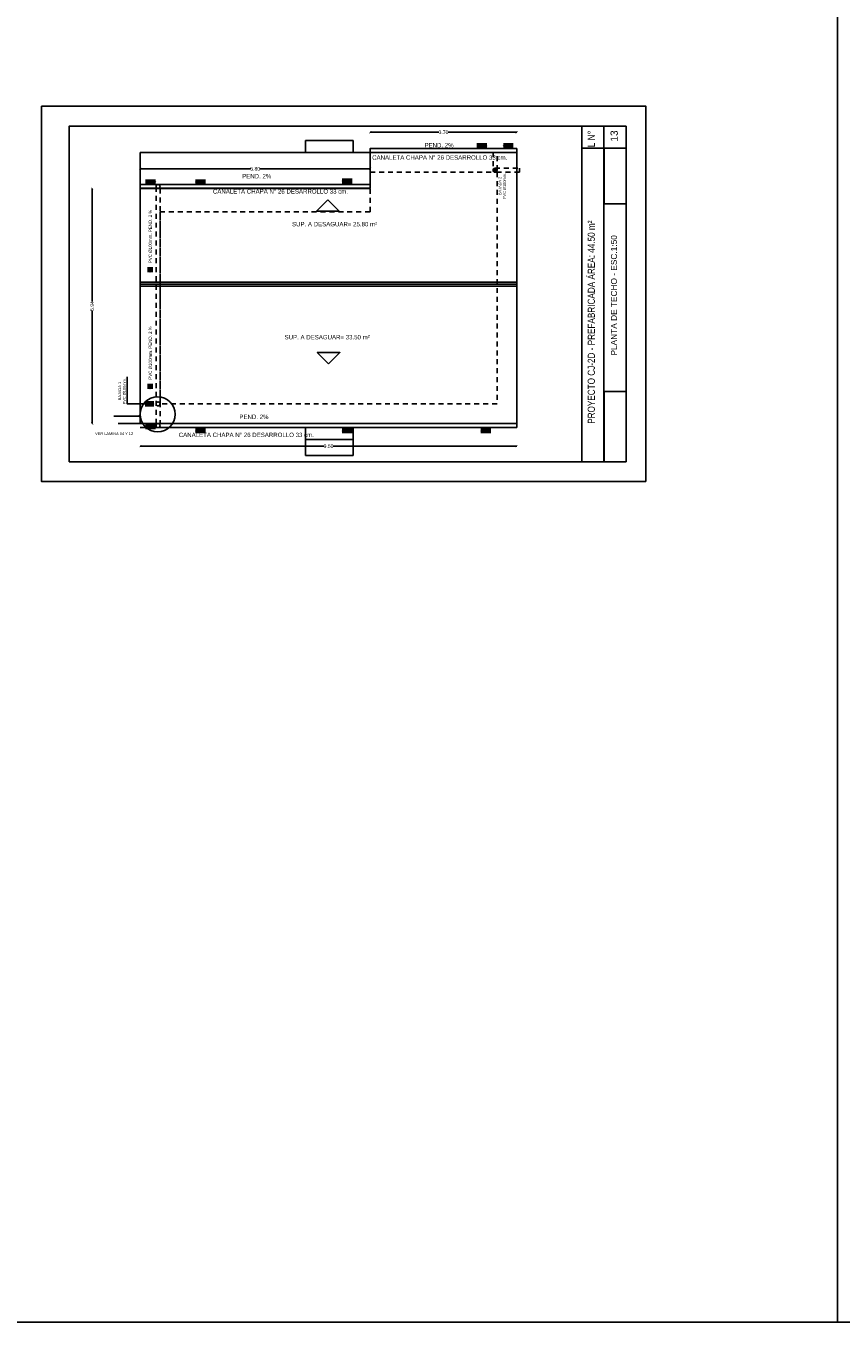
# Model space of a CAD drawing. Header units: millimetres. Extents: x 201 to 840, y 135 to 685.
# Tile 85 of 219: x 365 to 386, y 135 to 168. Entities that reach past the tile are written whole.
import ezdxf

# ---------------------------------------------------------------- set-up
doc = ezdxf.new("R2010")
doc.units = ezdxf.units.MM
doc.linetypes.add('HIDDEN', pattern=[0.375, 0.25, -0.125])
doc.linetypes.add('HIDDEN2', pattern=[0.1875, 0.125, -0.0625])
for name, color, linetype in [('03', 3, 'Continuous'), ('AREA', 2, 'Continuous'), ('chapa', 3, 'Continuous'), ('cota', 2, 'Continuous'), ('electricidad', 3, 'Continuous'), ('ESTRUCTURA', 5, 'Continuous'), ('LAMINA', 6, 'Continuous'), ('LLAMADAS', 1, 'Continuous'), ('piso', 1, 'Continuous'), ('pluvial', 30, 'Continuous'), ('Proyeccion ALERO', 2, 'HIDDEN'), ('Techo', 4, 'Continuous'), ('TEXT', 4, 'Continuous'), ('TEXTO LAMINA', 2, 'Continuous'), ('texto sanitario', 3, 'Continuous')]:
    doc.layers.add(name, color=color, linetype=linetype)
doc.styles.add('ARIAL', font='arial.ttf', dxfattribs={"height": 0.06})
doc.styles.get("Standard").update_dxf_attribs({"font": 'arial.ttf'})
doc.styles.add('STYLE1', font='ARIALUNI.TTF', dxfattribs={"height": 0.09})
doc.dimstyles.new('D3', dxfattribs={"dimscale": 0, "dimtxt": 0.09, "dimasz": 0.06, "dimexe": 0, "dimexo": 0.15, "dimgap": 0, "dimtad": 0, "dimzin": 0, "dimdsep": 46, "dimtxsty": 'STYLE1', "dimblk": 'ARCHTICK', "dimcen": 1, "dimse1": 1, "dimse2": 1, "dimclrd": 1, "dimclre": 1, "dimclrt": 3, "dimadec": 0, "dimazin": 0, "dimtfac": 1, "dimtmove": 2, "dimatfit": 1, "dimldrblk": 'OPEN90', "dimfxl": 1, "dimtolj": 1, "dimtzin": 0, "dimarcsym": 0})
doc.dimstyles.new('llamada', dxfattribs={"dimscale": 0, "dimtxt": 0.09, "dimasz": 0.1, "dimexe": 1.38778e-17, "dimexo": 0.25, "dimgap": 0, "dimtad": 0, "dimzin": 0, "dimdsep": 46, "dimtxsty": 'Standard', "dimblk": 'OPEN90', "dimcen": 0.25, "dimclrd": 2, "dimclre": 1, "dimclrt": 3, "dimadec": 0, "dimazin": 0, "dimtfac": 1, "dimtofl": 0, "dimtmove": 2, "dimatfit": 3, "dimldrblk": 'OPEN90', "dimfxl": 1, "dimtolj": 1, "dimtzin": 0, "dimarcsym": 0})
picture_1 = doc.add_image_def('image1.jpg', size_in_pixel=(635, 198))
picture_2 = doc.add_image_def('image2.png', size_in_pixel=(322, 127))

# ---------------------------------------------------------------- blocks, each defined once
blk = doc.blocks.new('_OPEN90')
at = {"color": 0, "linetype": 'ByBlock'}
for p, q in [((0, 0), (-1, 0)), ((-0.5, 0.5), (0, 0)), ((0, 0), (-0.5, -0.5))]:
    blk.add_line(p, q, dxfattribs=at)
blk = doc.blocks.new('_ARCHTICK')
at = {"color": 0, "linetype": 'ByBlock', "const_width": 0.15}
blk.add_lwpolyline([(-0.5, -0.5), (0.5, 0.5)], dxfattribs=at)
blk = doc.blocks.new('*D413')
at = {"layer": 'cota', "color": 1, "lineweight": -2}
for p, q in [((367.883, 164.537), (370.667, 164.537)), ((373.685, 164.537), (370.901, 164.537))]:
    blk.add_line(p, q, dxfattribs=at)
at = {"layer": 'DEFPOINTS', "color": 0}
for p in [(373.685, 164.537), (367.883, 164.053), (373.685, 164.053)]:
    blk.add_point(p, dxfattribs=at)
at = {"layer": 'cota', "color": 1, "lineweight": -2, "xscale": 0.06, "yscale": 0.06, "zscale": 0.06, "rotation": 180}
blk.add_blockref('_ARCHTICK', (367.883, 164.537), dxfattribs=at)
at = {"layer": 'cota', "color": 1, "lineweight": -2, "xscale": 0.06, "yscale": 0.06, "zscale": 0.06}
blk.add_blockref('_ARCHTICK', (373.685, 164.537), dxfattribs=at)
at = {"layer": 'cota', "color": 3, "insert": (370.784, 164.537), "char_height": 0.09, "attachment_point": 5, "style": 'STYLE1'}
blk.add_mtext('\\A1;5.80', dxfattribs=at)
blk = doc.blocks.new('*D414')
at = {"layer": 'cota', "color": 1, "lineweight": -2}
for p, q in [((373.685, 165.46), (375.419, 165.46)), ((377.385, 165.46), (375.652, 165.46))]:
    blk.add_line(p, q, dxfattribs=at)
at = {"layer": 'DEFPOINTS', "color": 0}
for p in [(377.385, 165.46), (373.685, 165.053), (377.385, 165.053)]:
    blk.add_point(p, dxfattribs=at)
at = {"layer": 'cota', "color": 1, "lineweight": -2, "xscale": 0.06, "yscale": 0.06, "zscale": 0.06, "rotation": 180}
blk.add_blockref('_ARCHTICK', (373.685, 165.46), dxfattribs=at)
at = {"layer": 'cota', "color": 1, "lineweight": -2, "xscale": 0.06, "yscale": 0.06, "zscale": 0.06}
blk.add_blockref('_ARCHTICK', (377.385, 165.46), dxfattribs=at)
at = {"layer": 'cota', "color": 3, "insert": (375.535, 165.46), "char_height": 0.09, "attachment_point": 5, "style": 'STYLE1'}
blk.add_mtext('\\A1;3.70', dxfattribs=at)
blk = doc.blocks.new('*D415')
at = {"layer": 'DEFPOINTS', "color": 0}
for p in [(367.883, 158.103), (377.385, 158.103), (377.385, 157.535)]:
    blk.add_point(p, dxfattribs=at)
at = {"layer": 'ESTRUCTURA', "color": 1, "lineweight": -2}
for p, q in [((367.883, 157.535), (372.517, 157.535)), ((377.385, 157.535), (372.751, 157.535))]:
    blk.add_line(p, q, dxfattribs=at)
at = {"layer": 'ESTRUCTURA', "color": 1, "lineweight": -2, "xscale": 0.06, "yscale": 0.06, "zscale": 0.06, "rotation": 180}
blk.add_blockref('_ARCHTICK', (367.883, 157.535), dxfattribs=at)
at = {"layer": 'ESTRUCTURA', "color": 1, "lineweight": -2, "xscale": 0.06, "yscale": 0.06, "zscale": 0.06}
blk.add_blockref('_ARCHTICK', (377.385, 157.535), dxfattribs=at)
at = {"layer": 'ESTRUCTURA', "color": 3, "insert": (372.634, 157.535), "char_height": 0.09, "attachment_point": 5, "style": 'STYLE1'}
blk.add_mtext('\\A1;9.50', dxfattribs=at)
blk = doc.blocks.new('*D416')
at = {"layer": 'DEFPOINTS', "color": 0}
for p in [(368.283, 164.041), (366.67, 158.103), (368.283, 158.103)]:
    blk.add_point(p, dxfattribs=at)
at = {"layer": 'ESTRUCTURA', "color": 1, "lineweight": -2}
for p, q in [((366.67, 164.041), (366.67, 161.189)), ((366.67, 158.103), (366.67, 160.955))]:
    blk.add_line(p, q, dxfattribs=at)
at = {"layer": 'ESTRUCTURA', "color": 1, "lineweight": -2, "xscale": 0.06, "yscale": 0.06, "zscale": 0.06}
for p, rotation in [((366.67, 164.041), 90), ((366.67, 158.103), 270)]:
    blk.add_blockref('_ARCHTICK', p, dxfattribs=dict(at, rotation=rotation))
at = {"layer": 'ESTRUCTURA', "color": 3, "insert": (366.67, 161.072), "char_height": 0.09, "attachment_point": 5, "rotation": 90, "style": 'STYLE1'}
blk.add_mtext('\\A1;5.94', dxfattribs=at)

msp = doc.modelspace()

# ---------------------------------------------------------------- linework, layer by layer
msp.add_lwpolyline([(380.641, 156.64), (365.393, 156.64), (365.393, 166.117), (380.641, 166.117)], close=True)
at = {"layer": '03'}
for points in [[(372.619, 163.751), (372.905, 163.466), (372.333, 163.466), (372.619, 163.751)], [(372.634, 159.61), (372.92, 159.896), (372.348, 159.896), (372.634, 159.61)]]:
    msp.add_lwpolyline(points, dxfattribs=at)
at = {"layer": 'AREA'}
msp.add_lwpolyline([(377.385, 161.628), (367.883, 161.628), (367.883, 164.041), (373.685, 164.041), (373.685, 164.953), (377.385, 164.953), (377.385, 161.628)], dxfattribs=at)
msp.add_lwpolyline([(377.385, 161.628), (367.883, 161.628), (367.883, 158.103), (377.385, 158.103)], close=True, dxfattribs=at)
at = {"layer": 'chapa', "color": 1}
msp.add_line((367.883, 164.141), (367.883, 164.953), dxfattribs=at)
at = {"layer": 'chapa', "color": 0}
msp.add_lwpolyline([(367.828, 158.295), (367.671, 158.295)], dxfattribs=at)
msp.add_circle((368.322, 158.339), 0.441, dxfattribs=at)
at = {"layer": 'DEFPOINTS'}
msp.add_line((367.883, 158.103), (367.324, 158.103), dxfattribs=at)
at = {"layer": 'LAMINA', "color": 2}
for p, q in [((379.027, 165.617), (379.027, 157.14)), ((380.141, 165.058), (379.027, 165.058))]:
    msp.add_line(p, q, dxfattribs=at)
at = {"layer": 'LAMINA'}
msp.add_line((380.141, 157.14), (380.141, 165.617), dxfattribs=at)
msp.add_line((380.141, 157.14), (380.141, 165.617), dxfattribs=at)
msp.add_lwpolyline([(380.141, 165.617), (366.093, 165.617), (366.093, 157.14), (380.141, 157.14)], close=True, dxfattribs=at)
at = {"layer": 'LAMINA', "color": 1}
msp.add_lwpolyline([(379.584, 157.14), (379.584, 165.617)], dxfattribs=at)
at = {"layer": 'LLAMADAS', "color": 0, "ltscale": 1.5}
msp.add_line((367.671, 158.295), (367.217, 158.295), dxfattribs=at)
at = {"layer": 'LLAMADAS', "ltscale": 1.5}
msp.add_lwpolyline([(368.008, 158.603), (367.554, 158.603), (367.554, 159.282)], dxfattribs=at)
at = {"layer": 'piso'}
for p, q in [((372.053, 165.256), (373.253, 165.256)), ((372.053, 165.256), (372.053, 164.952)), ((373.253, 165.256), (373.253, 164.952)), ((372.053, 157.699), (372.053, 158.003)), ((373.253, 157.699), (373.253, 158.003)), ((373.253, 157.699), (372.053, 157.699)), ((372.053, 157.296), (372.053, 157.699)), ((373.253, 157.296), (373.253, 157.699)), ((373.253, 157.296), (372.053, 157.296))]:
    msp.add_line(p, q, dxfattribs=at)
at = {"layer": 'piso', "color": 1}
for p, q in [((373.685, 164.041), (373.685, 164.953)), ((373.685, 164.953), (377.385, 164.953)), ((377.385, 164.953), (377.385, 158.103)), ((367.883, 164.041), (373.685, 164.041)), ((367.883, 158.103), (367.883, 164.041)), ((367.664, 158.103), (367.883, 158.103)), ((377.385, 158.103), (369.014, 158.103))]:
    msp.add_line(p, q, dxfattribs=at)
at = {"layer": 'pluvial', "linetype": 'HIDDEN2'}
for p, q in [((367.883, 164.041), (367.883, 164.141)), ((368.283, 158.103), (368.283, 164.041)), ((368.383, 164.041), (368.383, 158.103)), ((373.685, 164.141), (373.685, 164.041)), ((367.883, 158.103), (368.283, 158.103)), ((368.383, 158.103), (377.385, 158.103)), ((377.385, 158.103), (377.385, 158.003))]:
    msp.add_line(p, q, dxfattribs=at)
at = {"layer": 'pluvial'}
for p, q in [((367.883, 164.141), (373.685, 164.141)), ((367.883, 164.053), (373.685, 164.053)), ((377.385, 158.003), (367.883, 158.003))]:
    msp.add_line(p, q, dxfattribs=at)
for points in [[(377.385, 165.053), (373.685, 165.053), (373.685, 164.953), (377.385, 164.953)], [(377.385, 165.053), (377.385, 164.953)]]:
    msp.add_lwpolyline(points, dxfattribs=at)
at = {"layer": 'pluvial', "linetype": 'HIDDEN2'}
for points in [[(376.785, 164.503), (376.885, 164.503), (376.885, 164.953), (376.785, 164.953)], [(376.835, 164.453), (376.835, 164.553), (377.45, 164.553), (377.45, 164.453)]]:
    msp.add_lwpolyline(points, close=True, dxfattribs=at)
at = {"layer": 'pluvial'}
for centre in [(376.835, 164.503), (368.333, 164.091), (368.333, 158.603), (368.333, 158.053)]:
    msp.add_circle(centre, 0.05, dxfattribs=at)
at = {"layer": 'pluvial', "linetype": 'HIDDEN'}
msp.add_arc((376.835, 164.503), 0.05, 270, 90, dxfattribs=at)
at = {"layer": 'Proyeccion ALERO', "color": 1, "linetype": 'HIDDEN2'}
msp.add_lwpolyline([(376.885, 158.603), (368.383, 158.603), (368.383, 163.453), (373.685, 163.453), (373.685, 164.453), (376.885, 164.453)], close=True, dxfattribs=at)
at = {"layer": 'Techo', "color": 1, "linetype": 'Continuous'}
msp.add_line((367.883, 164.953), (373.685, 164.953), dxfattribs=at)
at = {"layer": 'Techo', "linetype": 'Continuous'}
for p, q in [((373.685, 164.041), (373.685, 164.953)), ((373.685, 164.953), (377.385, 164.953)), ((377.385, 164.953), (377.385, 158.103)), ((367.883, 158.103), (367.883, 164.041)), ((377.385, 158.103), (367.883, 158.103))]:
    msp.add_line(p, q, dxfattribs=at)
for points in [[(367.883, 161.678), (377.385, 161.678)], [(367.883, 161.578), (377.385, 161.578)]]:
    msp.add_lwpolyline(points, dxfattribs=at)
at = {"layer": 'TEXT', "color": 1, "linetype": 'Continuous', "ltscale": 0.01}
msp.add_line((385.479, 237.766), (385.479, 135.419), dxfattribs=at)
at = {"layer": 'TEXT', "color": 1, "ltscale": 0.01}
msp.add_line((308.657, 135.419), (454.894, 135.419), dxfattribs=at)

# ---------------------------------------------------------------- block references
at = {"layer": 'chapa', "color": 0, "xscale": 0.06, "yscale": 0.06, "zscale": 0.06}
msp.add_blockref('_OPEN90', (367.888, 158.295), dxfattribs=at)

# ---------------------------------------------------------------- texts
at = {"layer": 'TEXTO LAMINA', "color": 4, "style": 'ARIAL'}
msp.add_text('13', height=0.1824, rotation=90, dxfattribs=at).set_placement((379.932, 165.224))
at = {"layer": 'TEXTO LAMINA', "color": 2, "style": 'ARIAL'}
msp.add_text('PLANTA DE TECHO - ESC.1:50', height=0.15, rotation=90, dxfattribs=at).set_placement((379.91, 159.824))
at = {"layer": 'TEXTO LAMINA', "char_height": 0.18, "attachment_point": 1, "rotation": 90, "style": 'ARIAL'}
for s, width, insert in [('{\\fTechnic|b0|i0|c2|p2;L N°}', 0.53992, (379.174, 165.083)), ('{\\fTechnic|b0|i0|c2|p2;PROYECTO CJ-2D - PREFABRICADA ÁREA: 44.50 m²}', 6.27337, (379.174, 158.099))]:
    msp.add_mtext_dynamic_manual_height_columns(s, width=width, gutter_width=12.5, heights=[0], dxfattribs=dict(at, insert=insert))
at = {"layer": 'texto sanitario', "color": 2, "ltscale": 0.01, "style": 'ARIAL'}
for s, p in [('PEND. 2%%%', (375.056, 165.079)), ('CANALETA CHAPA N° 26 DESARROLLO 33 cm.', (373.735, 164.768)), ('PEND. 2%%%', (370.455, 164.297)), ('CANALETA CHAPA N° 26 DESARROLLO 33 cm.', (369.718, 163.912)), ('PEND. 2%%%', (370.385, 158.221)), ('CANALETA CHAPA N° 26 DESARROLLO 33 cm.', (368.856, 157.765))]:
    msp.add_text(s, height=0.11, dxfattribs=at).set_placement(p)
at = {"layer": 'texto sanitario', "ltscale": 0.01, "style": 'ARIAL'}
for s, p in [('SUP. A DESAGUAR= 25.80 m²', (371.713, 163.086)), ('SUP. A DESAGUAR= 33.50 m²', (371.526, 160.232))]:
    msp.add_text(s, height=0.11, dxfattribs=at).set_placement(p)
at = {"layer": 'texto sanitario', "ltscale": 0.01, "attachment_point": 1, "rotation": 90, "style": 'ARIAL'}
for s, insert, char_height, width in [('\\pi0.19805;BAJADA 2\\P\\pi0.095725;PVC Ø100mm.', (376.923, 163.678), 0.07, 0.80258), ('\\pi0.059037;PVC Ø100mm. PEND. 2 %', (368.096, 162.097), 0.08, 1.5435), ('\\pi0.059037;PVC Ø100mm. PEND. 2 %', (368.096, 159.154), 0.08, 1.5435), ('\\pi0.19805;BAJADA 1\\P\\pi0.095727;PVC Ø100mm.', (367.33, 158.497), 0.07, 0.80258)]:
    msp.add_mtext(s, dxfattribs=dict(at, insert=insert, char_height=char_height, width=width))
at = {"layer": 'texto sanitario', "ltscale": 0.01, "insert": (366.651, 157.885), "char_height": 0.07, "width": 1.2671, "attachment_point": 1, "style": 'ARIAL'}
msp.add_mtext('\\pi0.095725;VER LAMINA 04 Y 12', dxfattribs=at)

# ---------------------------------------------------------------- dimensions: what is measured, and where the dimension line sits
at = {"layer": 'cota'}
for base, p1, p2, picture, middle in [((377.385, 165.46), (373.685, 165.053), (377.385, 165.053), '*D414', (375.535, 165.46)), ((373.685, 164.537), (367.883, 164.053), (373.685, 164.053), '*D413', (370.784, 164.537))]:
    dim = msp.add_linear_dim(base=base, p1=p1, p2=p2, dimstyle='D3', override={"dimscale": 1}, dxfattribs=at)
    dim.commit()
    dim.dimension.update_dxf_attribs({"geometry": picture, "text_midpoint": middle})
at = {"layer": 'ESTRUCTURA'}
dim = msp.add_linear_dim(base=(366.67, 158.103), p1=(368.283, 164.041), p2=(368.283, 158.103), angle=90, dimstyle='D3', override={"dimscale": 1}, dxfattribs=at)
dim.commit()
dim.dimension.update_dxf_attribs({"geometry": '*D416', "text_midpoint": (366.67, 161.072)})
dim = msp.add_linear_dim(base=(377.385, 157.535), p1=(367.883, 158.103), p2=(377.385, 158.103), dimstyle='D3', override={"dimscale": 1}, dxfattribs=at)
dim.commit()
dim.dimension.update_dxf_attribs({"geometry": '*D415', "text_midpoint": (372.634, 157.535)})

# ---------------------------------------------------------------- pictures from other files: only their frames are drawn
at = {"layer": 'chapa', "color": 0}
image = msp.add_image(picture_1, insert=(380.141, 157.14), size_in_units=(1.779, 0.555), rotation=90, dxfattribs=at)
image.dxf.flags = 7
at = {"layer": 'electricidad'}
image = msp.add_image(picture_2, insert=(380.141, 163.654), size_in_units=(1.404, 0.554), rotation=90, dxfattribs=at)
image.dxf.flags = 7

# ---------------------------------------------------------------- leaders
at = {"layer": 'LLAMADAS', "ltscale": 1.5}
for points in [[(376.625, 165.12, -0.006), (376.376, 165.12, -0.006)], [(377.046, 165.12, -0.006), (377.295, 165.12, -0.006)], [(368.269, 164.202, -0.006), (368.02, 164.202, -0.006)], [(369.279, 164.202, -0.006), (369.528, 164.202, -0.006)], [(372.979, 164.227, -0.006), (373.228, 164.227, -0.006)], [(368.136, 158.985), (368.136, 159.109)], [(368.225, 158.603), (368.008, 158.603)], [(368.269, 158.032, -0.006), (368.02, 158.032, -0.006)], [(369.279, 157.932, -0.006), (369.528, 157.932, -0.006)], [(372.979, 157.932, -0.006), (373.228, 157.932, -0.006)], [(376.479, 157.932, -0.006), (376.728, 157.932, -0.006)]]:
    msp.add_leader(points, dimstyle='llamada', override={"dimscale": 1, "dimasz": 0.06, "dimtxsty": 'ARIAL', "dimclrd": 1, "dimlwd": 65535}, dxfattribs=at)
at = {"layer": 'texto sanitario', "color": 2, "ltscale": 1.5}
msp.add_leader([(368.136, 161.928), (368.136, 162.052)], dimstyle='llamada', override={"dimscale": 1, "dimasz": 0.06, "dimtxsty": 'ARIAL', "dimclrd": 1, "dimlwd": 65535}, dxfattribs=at)

doc.saveas('drawing.dxf')
